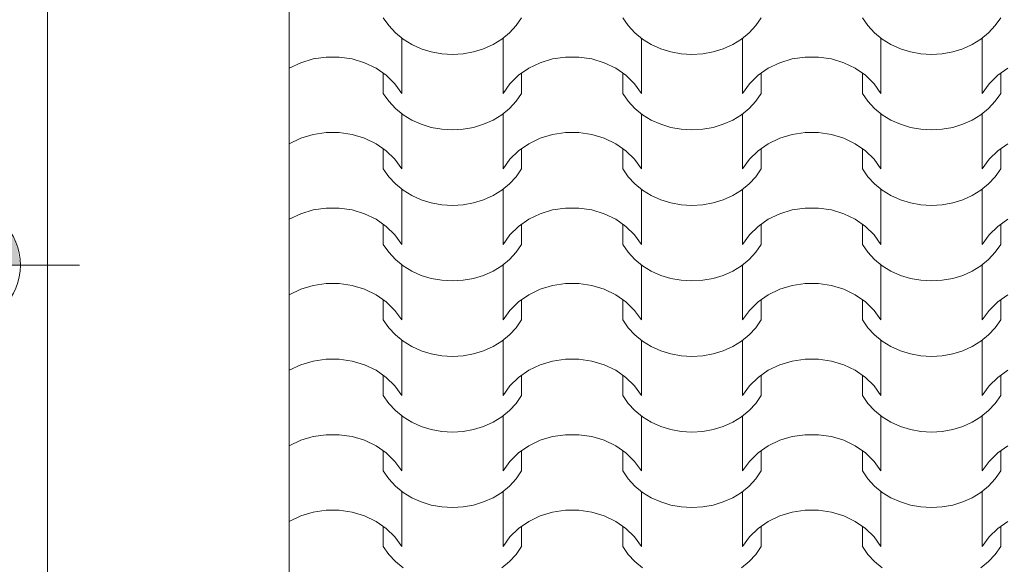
# Model space of a CAD drawing. Extents: x -631805 to -376315, y -40155 to 84873.
# Tile 226 of 256: x -489479 to -487809, y 67523 to 68446. Entities that reach past the tile are written whole.
import ezdxf

# ---------------------------------------------------------------- set-up
doc = ezdxf.new("R2010")
doc.units = 0
doc.header["$MEASUREMENT"] = 0
doc.linetypes.add('Dashed', pattern=[564.444447, 282.222223, -282.222223])
for name, color, linetype, lineweight in [('arch wypelnienia_Nr_Pióra__102', 252, 'Continuous', 9), ('INWENT RZĘDNE_Nr_Pióra__21', 252, 'Continuous', 9), ('INWENT.ŚCIANY_Nr_Pióra__21', 252, 'Continuous', 9)]:
    doc.layers.add(name, color=color, linetype=linetype, lineweight=lineweight)
doc.layers.add('INWENT RZĘDNE', color=252, linetype='Continuous')
doc.styles.add('GENERATED_STYLE_1', font='ARIALN.TTF')

# ---------------------------------------------------------------- blocks, each defined once
blk = doc.blocks.new('*X879')
at = {"layer": 'arch wypelnienia_Nr_Pióra__102', "linetype": 'Continuous'}
for p, q in [((-490551, 132908.6), (-490560.2, 132921.9)), ((-490325.6, 132921.9), (-490334.8, 132908.6)), ((-490144.6, 132908.6), (-490153.8, 132921.9)), ((-489919.2, 132921.9), (-489928.4, 132908.6)), ((-489738.2, 132908.6), (-489747.4, 132921.9)), ((-489512.8, 132921.9), (-489522, 132908.6)), ((-490539.7, 132896.4), (-490551, 132908.6)), ((-490334.8, 132908.6), (-490346.1, 132896.4)), ((-490133.3, 132896.4), (-490144.6, 132908.6)), ((-489928.4, 132908.6), (-489939.7, 132896.4)), ((-489726.9, 132896.4), (-489738.2, 132908.6)), ((-489522, 132908.6), (-489533.3, 132896.4)), ((-490526.6, 132885.7), (-490539.7, 132896.4)), ((-490528.8, 132887.3), (-490528.8, 132812.9)), ((-490511.9, 132876.7), (-490526.6, 132885.7)), ((-490359.2, 132885.7), (-490373.9, 132876.7)), ((-490346.1, 132896.4), (-490359.2, 132885.7)), ((-490357, 132887.3), (-490357, 132812.9)), ((-490120.2, 132885.7), (-490133.3, 132896.4)), ((-490122.4, 132887.3), (-490122.4, 132812.9)), ((-490105.5, 132876.7), (-490120.2, 132885.7)), ((-489952.8, 132885.7), (-489967.5, 132876.7)), ((-489939.7, 132896.4), (-489952.8, 132885.7)), ((-489950.6, 132887.3), (-489950.6, 132812.9)), ((-489713.8, 132885.7), (-489726.9, 132896.4)), ((-489716, 132887.3), (-489716, 132812.9)), ((-489699.1, 132876.7), (-489713.8, 132885.7)), ((-489546.4, 132885.7), (-489561.1, 132876.7)), ((-489533.3, 132896.4), (-489546.4, 132885.7)), ((-489544.2, 132887.3), (-489544.2, 132812.9)), ((-490528.8, 132868.2), (-490528.8, 132793.8)), ((-490495.8, 132869.4), (-490511.9, 132876.7)), ((-490478.8, 132864.2), (-490495.8, 132869.4)), ((-490390, 132869.4), (-490407, 132864.2)), ((-490373.9, 132876.7), (-490390, 132869.4)), ((-490357, 132868.2), (-490357, 132793.8)), ((-490122.4, 132868.2), (-490122.4, 132793.8)), ((-490089.4, 132869.4), (-490105.5, 132876.7)), ((-490072.4, 132864.2), (-490089.4, 132869.4)), ((-489983.6, 132869.4), (-490000.6, 132864.2)), ((-489967.5, 132876.7), (-489983.6, 132869.4)), ((-489950.6, 132868.2), (-489950.6, 132793.8)), ((-489716, 132868.2), (-489716, 132793.8)), ((-489683, 132869.4), (-489699.1, 132876.7)), ((-489666, 132864.2), (-489683, 132869.4)), ((-489577.2, 132869.4), (-489594.2, 132864.2)), ((-489561.1, 132876.7), (-489577.2, 132869.4)), ((-489544.2, 132868.2), (-489544.2, 132793.8)), ((-490700.3, 132845.8), (-490679.3, 132852.2)), ((-490679.3, 132852.2), (-490657.3, 132855.4)), ((-490657.3, 132855.4), (-490646.1, 132855.4)), ((-490646.1, 132855.4), (-490634.9, 132855.4)), ((-490634.9, 132855.4), (-490612.9, 132852.2)), ((-490612.9, 132852.2), (-490591.9, 132845.8)), ((-490461, 132861), (-490478.8, 132864.2)), ((-490442.9, 132859.9), (-490461, 132861)), ((-490424.8, 132861), (-490442.9, 132859.9)), ((-490407, 132864.2), (-490424.8, 132861)), ((-490293.9, 132845.8), (-490272.9, 132852.2)), ((-490272.9, 132852.2), (-490250.9, 132855.4)), ((-490250.9, 132855.4), (-490239.7, 132855.4)), ((-490239.7, 132855.4), (-490228.5, 132855.4)), ((-490228.5, 132855.4), (-490206.5, 132852.2)), ((-490206.5, 132852.2), (-490185.5, 132845.8)), ((-490054.6, 132861), (-490072.4, 132864.2)), ((-490036.5, 132859.9), (-490054.6, 132861)), ((-490018.4, 132861), (-490036.5, 132859.9)), ((-490000.6, 132864.2), (-490018.4, 132861)), ((-489887.5, 132845.8), (-489866.5, 132852.2)), ((-489866.5, 132852.2), (-489844.5, 132855.4)), ((-489844.5, 132855.4), (-489833.3, 132855.4)), ((-489833.3, 132855.4), (-489822.1, 132855.4)), ((-489822.1, 132855.4), (-489800.1, 132852.2)), ((-489800.1, 132852.2), (-489779.1, 132845.8)), ((-489648.2, 132861), (-489666, 132864.2)), ((-489630.1, 132859.9), (-489648.2, 132861)), ((-489612, 132861), (-489630.1, 132859.9)), ((-489594.2, 132864.2), (-489612, 132861)), ((-490720.2, 132836.2), (-490719.8, 132836.5)), ((-490719.8, 132836.5), (-490700.3, 132845.8)), ((-490591.9, 132845.8), (-490572.4, 132836.5)), ((-490572.4, 132836.5), (-490555.1, 132824.5)), ((-490330.7, 132824.5), (-490313.4, 132836.5)), ((-490313.4, 132836.5), (-490293.9, 132845.8)), ((-490185.5, 132845.8), (-490166, 132836.5)), ((-490166, 132836.5), (-490148.7, 132824.5)), ((-489924.3, 132824.5), (-489907, 132836.5)), ((-489907, 132836.5), (-489887.5, 132845.8)), ((-489779.1, 132845.8), (-489759.6, 132836.5)), ((-489759.6, 132836.5), (-489742.3, 132824.5)), ((-489517.9, 132824.5), (-489500.6, 132836.5)), ((-490560.2, 132828), (-490560.2, 132793.8)), ((-490555.1, 132824.5), (-490540.4, 132810.1)), ((-490345.4, 132810.1), (-490330.7, 132824.5)), ((-490325.6, 132828), (-490325.6, 132793.8)), ((-490153.8, 132828), (-490153.8, 132793.8)), ((-490148.7, 132824.5), (-490134, 132810.1)), ((-489939, 132810.1), (-489924.3, 132824.5)), ((-489919.2, 132828), (-489919.2, 132793.8)), ((-489747.4, 132828), (-489747.4, 132793.8)), ((-489742.3, 132824.5), (-489727.6, 132810.1)), ((-489532.6, 132810.1), (-489517.9, 132824.5)), ((-489512.8, 132828), (-489512.8, 132793.8)), ((-490540.4, 132810.1), (-490528.8, 132793.8)), ((-490357, 132793.8), (-490345.4, 132810.1)), ((-490134, 132810.1), (-490122.4, 132793.8)), ((-489950.6, 132793.8), (-489939, 132810.1)), ((-489727.6, 132810.1), (-489716, 132793.8)), ((-489544.2, 132793.8), (-489532.6, 132810.1)), ((-490551, 132780.5), (-490560.2, 132793.8)), ((-490325.6, 132793.8), (-490334.8, 132780.5)), ((-490144.6, 132780.5), (-490153.8, 132793.8)), ((-489919.2, 132793.8), (-489928.4, 132780.5)), ((-489738.2, 132780.5), (-489747.4, 132793.8)), ((-489512.8, 132793.8), (-489522, 132780.5)), ((-490539.7, 132768.3), (-490551, 132780.5)), ((-490526.6, 132757.6), (-490539.7, 132768.3)), ((-490346.1, 132768.3), (-490359.2, 132757.6)), ((-490334.8, 132780.5), (-490346.1, 132768.3)), ((-490133.3, 132768.3), (-490144.6, 132780.5)), ((-490120.2, 132757.6), (-490133.3, 132768.3)), ((-489939.7, 132768.3), (-489952.8, 132757.6)), ((-489928.4, 132780.5), (-489939.7, 132768.3)), ((-489726.9, 132768.3), (-489738.2, 132780.5)), ((-489713.8, 132757.6), (-489726.9, 132768.3)), ((-489533.3, 132768.3), (-489546.4, 132757.6)), ((-489522, 132780.5), (-489533.3, 132768.3)), ((-490528.8, 132759.2), (-490528.8, 132684.8)), ((-490511.9, 132748.6), (-490526.6, 132757.6)), ((-490359.2, 132757.6), (-490373.9, 132748.6)), ((-490357, 132759.2), (-490357, 132684.8)), ((-490122.4, 132759.2), (-490122.4, 132684.8)), ((-490105.5, 132748.6), (-490120.2, 132757.6)), ((-489952.8, 132757.6), (-489967.5, 132748.6)), ((-489950.6, 132759.2), (-489950.6, 132684.8)), ((-489716, 132759.2), (-489716, 132684.8)), ((-489699.1, 132748.6), (-489713.8, 132757.6)), ((-489546.4, 132757.6), (-489561.1, 132748.6)), ((-489544.2, 132759.2), (-489544.2, 132684.8)), ((-490528.8, 132740.1), (-490528.8, 132665.8)), ((-490495.8, 132741.4), (-490511.9, 132748.6)), ((-490478.8, 132736.1), (-490495.8, 132741.4)), ((-490461, 132732.9), (-490478.8, 132736.1)), ((-490407, 132736.1), (-490424.8, 132732.9)), ((-490390, 132741.4), (-490407, 132736.1)), ((-490373.9, 132748.6), (-490390, 132741.4)), ((-490357, 132740.1), (-490357, 132665.8)), ((-490122.4, 132740.1), (-490122.4, 132665.8)), ((-490089.4, 132741.4), (-490105.5, 132748.6)), ((-490072.4, 132736.1), (-490089.4, 132741.4)), ((-490054.6, 132732.9), (-490072.4, 132736.1)), ((-490000.6, 132736.1), (-490018.4, 132732.9)), ((-489983.6, 132741.4), (-490000.6, 132736.1)), ((-489967.5, 132748.6), (-489983.6, 132741.4)), ((-489950.6, 132740.1), (-489950.6, 132665.8)), ((-489716, 132740.1), (-489716, 132665.8)), ((-489683, 132741.4), (-489699.1, 132748.6)), ((-489666, 132736.1), (-489683, 132741.4)), ((-489648.2, 132732.9), (-489666, 132736.1)), ((-489594.2, 132736.1), (-489612, 132732.9)), ((-489577.2, 132741.4), (-489594.2, 132736.1)), ((-489561.1, 132748.6), (-489577.2, 132741.4)), ((-489544.2, 132740.1), (-489544.2, 132665.8)), ((-490719.8, 132708.4), (-490700.3, 132717.8)), ((-490700.3, 132717.8), (-490679.3, 132724.1)), ((-490679.3, 132724.1), (-490657.3, 132727.4)), ((-490657.3, 132727.4), (-490646.1, 132727.4)), ((-490646.1, 132727.4), (-490634.9, 132727.4)), ((-490634.9, 132727.4), (-490612.9, 132724.1)), ((-490612.9, 132724.1), (-490591.9, 132717.8)), ((-490591.9, 132717.8), (-490572.4, 132708.4)), ((-490442.9, 132731.8), (-490461, 132732.9)), ((-490424.8, 132732.9), (-490442.9, 132731.8)), ((-490313.4, 132708.4), (-490293.9, 132717.8)), ((-490293.9, 132717.8), (-490272.9, 132724.1)), ((-490272.9, 132724.1), (-490250.9, 132727.4)), ((-490250.9, 132727.4), (-490239.7, 132727.4)), ((-490239.7, 132727.4), (-490228.5, 132727.4)), ((-490228.5, 132727.4), (-490206.5, 132724.1)), ((-490206.5, 132724.1), (-490185.5, 132717.8)), ((-490185.5, 132717.8), (-490166, 132708.4)), ((-490036.5, 132731.8), (-490054.6, 132732.9)), ((-490018.4, 132732.9), (-490036.5, 132731.8)), ((-489907, 132708.4), (-489887.5, 132717.8)), ((-489887.5, 132717.8), (-489866.5, 132724.1)), ((-489866.5, 132724.1), (-489844.5, 132727.4)), ((-489844.5, 132727.4), (-489833.3, 132727.4)), ((-489833.3, 132727.4), (-489822.1, 132727.4)), ((-489822.1, 132727.4), (-489800.1, 132724.1)), ((-489800.1, 132724.1), (-489779.1, 132717.8)), ((-489779.1, 132717.8), (-489759.6, 132708.4)), ((-489630.1, 132731.8), (-489648.2, 132732.9)), ((-489612, 132732.9), (-489630.1, 132731.8)), ((-490720.2, 132708.1), (-490719.8, 132708.4)), ((-490572.4, 132708.4), (-490555.1, 132696.4)), ((-490560.2, 132700), (-490560.2, 132665.8)), ((-490330.7, 132696.4), (-490313.4, 132708.4)), ((-490325.6, 132700), (-490325.6, 132665.8)), ((-490166, 132708.4), (-490148.7, 132696.4)), ((-490153.8, 132700), (-490153.8, 132665.8)), ((-489924.3, 132696.4), (-489907, 132708.4)), ((-489919.2, 132700), (-489919.2, 132665.8)), ((-489759.6, 132708.4), (-489742.3, 132696.4)), ((-489747.4, 132700), (-489747.4, 132665.8)), ((-489517.9, 132696.4), (-489500.6, 132708.4)), ((-489512.8, 132700), (-489512.8, 132665.8)), ((-490555.1, 132696.4), (-490540.4, 132682)), ((-490345.4, 132682), (-490330.7, 132696.4)), ((-490148.7, 132696.4), (-490134, 132682)), ((-489939, 132682), (-489924.3, 132696.4)), ((-489742.3, 132696.4), (-489727.6, 132682)), ((-489532.6, 132682), (-489517.9, 132696.4)), ((-490540.4, 132682), (-490528.8, 132665.8)), ((-490357, 132665.8), (-490345.4, 132682)), ((-490134, 132682), (-490122.4, 132665.8)), ((-489950.6, 132665.8), (-489939, 132682)), ((-489727.6, 132682), (-489716, 132665.8)), ((-489544.2, 132665.8), (-489532.6, 132682)), ((-490551, 132652.4), (-490560.2, 132665.8)), ((-490539.7, 132640.3), (-490551, 132652.4)), ((-490334.8, 132652.4), (-490346.1, 132640.3)), ((-490325.6, 132665.8), (-490334.8, 132652.4)), ((-490144.6, 132652.4), (-490153.8, 132665.8)), ((-490133.3, 132640.3), (-490144.6, 132652.4)), ((-489928.4, 132652.4), (-489939.7, 132640.3)), ((-489919.2, 132665.8), (-489928.4, 132652.4)), ((-489738.2, 132652.4), (-489747.4, 132665.8)), ((-489726.9, 132640.3), (-489738.2, 132652.4)), ((-489522, 132652.4), (-489533.3, 132640.3)), ((-489512.8, 132665.8), (-489522, 132652.4)), ((-490526.6, 132629.6), (-490539.7, 132640.3)), ((-490346.1, 132640.3), (-490359.2, 132629.6)), ((-490120.2, 132629.6), (-490133.3, 132640.3)), ((-489939.7, 132640.3), (-489952.8, 132629.6)), ((-489713.8, 132629.6), (-489726.9, 132640.3)), ((-489533.3, 132640.3), (-489546.4, 132629.6)), ((-490528.8, 132631.1), (-490528.8, 132556.8)), ((-490511.9, 132620.5), (-490526.6, 132629.6)), ((-490495.8, 132613.3), (-490511.9, 132620.5)), ((-490373.9, 132620.5), (-490390, 132613.3)), ((-490359.2, 132629.6), (-490373.9, 132620.5)), ((-490357, 132631.1), (-490357, 132556.8)), ((-490122.4, 132631.1), (-490122.4, 132556.8)), ((-490105.5, 132620.5), (-490120.2, 132629.6)), ((-490089.4, 132613.3), (-490105.5, 132620.5)), ((-489967.5, 132620.5), (-489983.6, 132613.3)), ((-489952.8, 132629.6), (-489967.5, 132620.5)), ((-489950.6, 132631.1), (-489950.6, 132556.8)), ((-489716, 132631.1), (-489716, 132556.8)), ((-489699.1, 132620.5), (-489713.8, 132629.6)), ((-489683, 132613.3), (-489699.1, 132620.5)), ((-489561.1, 132620.5), (-489577.2, 132613.3)), ((-489546.4, 132629.6), (-489561.1, 132620.5)), ((-489544.2, 132631.1), (-489544.2, 132556.8)), ((-490528.8, 132612.1), (-490528.8, 132537.7)), ((-490478.8, 132608), (-490495.8, 132613.3)), ((-490461, 132604.8), (-490478.8, 132608)), ((-490442.9, 132603.8), (-490461, 132604.8)), ((-490424.8, 132604.8), (-490442.9, 132603.8)), ((-490407, 132608), (-490424.8, 132604.8)), ((-490390, 132613.3), (-490407, 132608)), ((-490357, 132612.1), (-490357, 132537.7)), ((-490122.4, 132612.1), (-490122.4, 132537.7)), ((-490072.4, 132608), (-490089.4, 132613.3)), ((-490054.6, 132604.8), (-490072.4, 132608)), ((-490036.5, 132603.8), (-490054.6, 132604.8)), ((-490018.4, 132604.8), (-490036.5, 132603.8)), ((-490000.6, 132608), (-490018.4, 132604.8)), ((-489983.6, 132613.3), (-490000.6, 132608)), ((-489950.6, 132612.1), (-489950.6, 132537.7)), ((-489716, 132612.1), (-489716, 132537.7)), ((-489666, 132608), (-489683, 132613.3)), ((-489648.2, 132604.8), (-489666, 132608)), ((-489630.1, 132603.8), (-489648.2, 132604.8)), ((-489612, 132604.8), (-489630.1, 132603.8)), ((-489594.2, 132608), (-489612, 132604.8)), ((-489577.2, 132613.3), (-489594.2, 132608)), ((-489544.2, 132612.1), (-489544.2, 132537.7)), ((-490719.8, 132580.4), (-490700.3, 132589.7)), ((-490700.3, 132589.7), (-490679.3, 132596.1)), ((-490679.3, 132596.1), (-490657.3, 132599.3)), ((-490657.3, 132599.3), (-490646.1, 132599.3)), ((-490646.1, 132599.3), (-490634.9, 132599.3)), ((-490634.9, 132599.3), (-490612.9, 132596.1)), ((-490612.9, 132596.1), (-490591.9, 132589.7)), ((-490591.9, 132589.7), (-490572.4, 132580.4)), ((-490313.4, 132580.4), (-490293.9, 132589.7)), ((-490293.9, 132589.7), (-490272.9, 132596.1)), ((-490272.9, 132596.1), (-490250.9, 132599.3)), ((-490250.9, 132599.3), (-490239.7, 132599.3)), ((-490239.7, 132599.3), (-490228.5, 132599.3)), ((-490228.5, 132599.3), (-490206.5, 132596.1)), ((-490206.5, 132596.1), (-490185.5, 132589.7)), ((-490185.5, 132589.7), (-490166, 132580.4)), ((-489907, 132580.4), (-489887.5, 132589.7)), ((-489887.5, 132589.7), (-489866.5, 132596.1)), ((-489866.5, 132596.1), (-489844.5, 132599.3)), ((-489844.5, 132599.3), (-489833.3, 132599.3)), ((-489833.3, 132599.3), (-489822.1, 132599.3)), ((-489822.1, 132599.3), (-489800.1, 132596.1)), ((-489800.1, 132596.1), (-489779.1, 132589.7)), ((-489779.1, 132589.7), (-489759.6, 132580.4)), ((-490720.2, 132580.1), (-490719.8, 132580.4)), ((-490572.4, 132580.4), (-490555.1, 132568.3)), ((-490560.2, 132571.9), (-490560.2, 132537.7)), ((-490555.1, 132568.3), (-490540.4, 132554)), ((-490345.4, 132554), (-490330.7, 132568.3)), ((-490330.7, 132568.3), (-490313.4, 132580.4)), ((-490325.6, 132571.9), (-490325.6, 132537.7)), ((-490166, 132580.4), (-490148.7, 132568.3)), ((-490153.8, 132571.9), (-490153.8, 132537.7)), ((-490148.7, 132568.3), (-490134, 132554)), ((-489939, 132554), (-489924.3, 132568.3)), ((-489924.3, 132568.3), (-489907, 132580.4)), ((-489919.2, 132571.9), (-489919.2, 132537.7)), ((-489759.6, 132580.4), (-489742.3, 132568.3)), ((-489747.4, 132571.9), (-489747.4, 132537.7)), ((-489742.3, 132568.3), (-489727.6, 132554)), ((-489532.6, 132554), (-489517.9, 132568.3)), ((-489517.9, 132568.3), (-489500.6, 132580.4)), ((-489512.8, 132571.9), (-489512.8, 132537.7)), ((-490540.4, 132554), (-490528.8, 132537.7)), ((-490357, 132537.7), (-490345.4, 132554)), ((-490134, 132554), (-490122.4, 132537.7)), ((-489950.6, 132537.7), (-489939, 132554)), ((-489727.6, 132554), (-489716, 132537.7)), ((-489544.2, 132537.7), (-489532.6, 132554)), ((-490551, 132524.3), (-490560.2, 132537.7)), ((-490325.6, 132537.7), (-490334.8, 132524.3)), ((-490144.6, 132524.3), (-490153.8, 132537.7)), ((-489919.2, 132537.7), (-489928.4, 132524.3)), ((-489738.2, 132524.3), (-489747.4, 132537.7)), ((-489512.8, 132537.7), (-489522, 132524.3)), ((-490539.7, 132512.2), (-490551, 132524.3)), ((-490334.8, 132524.3), (-490346.1, 132512.2)), ((-490133.3, 132512.2), (-490144.6, 132524.3)), ((-489928.4, 132524.3), (-489939.7, 132512.2)), ((-489726.9, 132512.2), (-489738.2, 132524.3)), ((-489522, 132524.3), (-489533.3, 132512.2)), ((-490526.6, 132501.5), (-490539.7, 132512.2)), ((-490528.8, 132503.1), (-490528.8, 132428.7)), ((-490511.9, 132492.4), (-490526.6, 132501.5)), ((-490359.2, 132501.5), (-490373.9, 132492.4)), ((-490346.1, 132512.2), (-490359.2, 132501.5)), ((-490357, 132503.1), (-490357, 132428.7)), ((-490120.2, 132501.5), (-490133.3, 132512.2)), ((-490122.4, 132503.1), (-490122.4, 132428.7)), ((-490105.5, 132492.4), (-490120.2, 132501.5)), ((-489952.8, 132501.5), (-489967.5, 132492.4)), ((-489939.7, 132512.2), (-489952.8, 132501.5)), ((-489950.6, 132503.1), (-489950.6, 132428.7)), ((-489713.8, 132501.5), (-489726.9, 132512.2)), ((-489716, 132503.1), (-489716, 132428.7)), ((-489699.1, 132492.4), (-489713.8, 132501.5)), ((-489546.4, 132501.5), (-489561.1, 132492.4)), ((-489533.3, 132512.2), (-489546.4, 132501.5)), ((-489544.2, 132503.1), (-489544.2, 132428.7)), ((-490528.8, 132484), (-490528.8, 132409.6)), ((-490495.8, 132485.2), (-490511.9, 132492.4)), ((-490478.8, 132480), (-490495.8, 132485.2)), ((-490390, 132485.2), (-490407, 132480)), ((-490373.9, 132492.4), (-490390, 132485.2)), ((-490357, 132484), (-490357, 132409.6)), ((-490122.4, 132484), (-490122.4, 132409.6)), ((-490089.4, 132485.2), (-490105.5, 132492.4)), ((-490072.4, 132480), (-490089.4, 132485.2)), ((-489983.6, 132485.2), (-490000.6, 132480)), ((-489967.5, 132492.4), (-489983.6, 132485.2)), ((-489950.6, 132484), (-489950.6, 132409.6)), ((-489716, 132484), (-489716, 132409.6)), ((-489683, 132485.2), (-489699.1, 132492.4)), ((-489666, 132480), (-489683, 132485.2)), ((-489577.2, 132485.2), (-489594.2, 132480)), ((-489561.1, 132492.4), (-489577.2, 132485.2)), ((-489544.2, 132484), (-489544.2, 132409.6)), ((-490700.3, 132461.6), (-490679.3, 132468)), ((-490679.3, 132468), (-490657.3, 132471.2)), ((-490657.3, 132471.2), (-490646.1, 132471.2)), ((-490646.1, 132471.2), (-490634.9, 132471.2)), ((-490634.9, 132471.2), (-490612.9, 132468)), ((-490612.9, 132468), (-490591.9, 132461.6)), ((-490461, 132476.8), (-490478.8, 132480)), ((-490442.9, 132475.7), (-490461, 132476.8)), ((-490424.8, 132476.8), (-490442.9, 132475.7)), ((-490407, 132480), (-490424.8, 132476.8)), ((-490293.9, 132461.6), (-490272.9, 132468)), ((-490272.9, 132468), (-490250.9, 132471.2)), ((-490250.9, 132471.2), (-490239.7, 132471.2)), ((-490239.7, 132471.2), (-490228.5, 132471.2)), ((-490228.5, 132471.2), (-490206.5, 132468)), ((-490206.5, 132468), (-490185.5, 132461.6)), ((-490054.6, 132476.8), (-490072.4, 132480)), ((-490036.5, 132475.7), (-490054.6, 132476.8)), ((-490018.4, 132476.8), (-490036.5, 132475.7)), ((-490000.6, 132480), (-490018.4, 132476.8)), ((-489887.5, 132461.6), (-489866.5, 132468)), ((-489866.5, 132468), (-489844.5, 132471.2)), ((-489844.5, 132471.2), (-489833.3, 132471.2)), ((-489833.3, 132471.2), (-489822.1, 132471.2)), ((-489822.1, 132471.2), (-489800.1, 132468)), ((-489800.1, 132468), (-489779.1, 132461.6)), ((-489648.2, 132476.8), (-489666, 132480)), ((-489630.1, 132475.7), (-489648.2, 132476.8)), ((-489612, 132476.8), (-489630.1, 132475.7)), ((-489594.2, 132480), (-489612, 132476.8)), ((-490720.2, 132452), (-490719.8, 132452.3)), ((-490719.8, 132452.3), (-490700.3, 132461.6)), ((-490591.9, 132461.6), (-490572.4, 132452.3)), ((-490572.4, 132452.3), (-490555.1, 132440.3)), ((-490330.7, 132440.3), (-490313.4, 132452.3)), ((-490313.4, 132452.3), (-490293.9, 132461.6)), ((-490185.5, 132461.6), (-490166, 132452.3)), ((-490166, 132452.3), (-490148.7, 132440.3)), ((-489924.3, 132440.3), (-489907, 132452.3)), ((-489907, 132452.3), (-489887.5, 132461.6)), ((-489779.1, 132461.6), (-489759.6, 132452.3)), ((-489759.6, 132452.3), (-489742.3, 132440.3)), ((-489517.9, 132440.3), (-489500.6, 132452.3)), ((-490560.2, 132443.8), (-490560.2, 132409.6)), ((-490555.1, 132440.3), (-490540.4, 132425.9)), ((-490345.4, 132425.9), (-490330.7, 132440.3)), ((-490325.6, 132443.8), (-490325.6, 132409.6)), ((-490153.8, 132443.8), (-490153.8, 132409.6)), ((-490148.7, 132440.3), (-490134, 132425.9)), ((-489939, 132425.9), (-489924.3, 132440.3)), ((-489919.2, 132443.8), (-489919.2, 132409.6)), ((-489747.4, 132443.8), (-489747.4, 132409.6)), ((-489742.3, 132440.3), (-489727.6, 132425.9)), ((-489532.6, 132425.9), (-489517.9, 132440.3)), ((-489512.8, 132443.8), (-489512.8, 132409.6)), ((-490540.4, 132425.9), (-490528.8, 132409.6)), ((-490357, 132409.6), (-490345.4, 132425.9)), ((-490134, 132425.9), (-490122.4, 132409.6)), ((-489950.6, 132409.6), (-489939, 132425.9)), ((-489727.6, 132425.9), (-489716, 132409.6)), ((-489544.2, 132409.6), (-489532.6, 132425.9)), ((-490551, 132396.3), (-490560.2, 132409.6)), ((-490325.6, 132409.6), (-490334.8, 132396.3)), ((-490144.6, 132396.3), (-490153.8, 132409.6)), ((-489919.2, 132409.6), (-489928.4, 132396.3)), ((-489738.2, 132396.3), (-489747.4, 132409.6)), ((-489512.8, 132409.6), (-489522, 132396.3)), ((-490539.7, 132384.1), (-490551, 132396.3)), ((-490526.6, 132373.4), (-490539.7, 132384.1)), ((-490346.1, 132384.1), (-490359.2, 132373.4)), ((-490334.8, 132396.3), (-490346.1, 132384.1)), ((-490133.3, 132384.1), (-490144.6, 132396.3)), ((-490120.2, 132373.4), (-490133.3, 132384.1)), ((-489939.7, 132384.1), (-489952.8, 132373.4)), ((-489928.4, 132396.3), (-489939.7, 132384.1)), ((-489726.9, 132384.1), (-489738.2, 132396.3)), ((-489713.8, 132373.4), (-489726.9, 132384.1)), ((-489533.3, 132384.1), (-489546.4, 132373.4)), ((-489522, 132396.3), (-489533.3, 132384.1)), ((-490528.8, 132375), (-490528.8, 132300.6)), ((-490511.9, 132364.4), (-490526.6, 132373.4)), ((-490359.2, 132373.4), (-490373.9, 132364.4)), ((-490357, 132375), (-490357, 132300.6)), ((-490122.4, 132375), (-490122.4, 132300.6)), ((-490105.5, 132364.4), (-490120.2, 132373.4)), ((-489952.8, 132373.4), (-489967.5, 132364.4)), ((-489950.6, 132375), (-489950.6, 132300.6)), ((-489716, 132375), (-489716, 132300.6)), ((-489699.1, 132364.4), (-489713.8, 132373.4)), ((-489546.4, 132373.4), (-489561.1, 132364.4)), ((-489544.2, 132375), (-489544.2, 132300.6)), ((-490528.8, 132355.9), (-490528.8, 132281.6)), ((-490495.8, 132357.2), (-490511.9, 132364.4)), ((-490478.8, 132351.9), (-490495.8, 132357.2)), ((-490461, 132348.7), (-490478.8, 132351.9)), ((-490407, 132351.9), (-490424.8, 132348.7)), ((-490390, 132357.2), (-490407, 132351.9)), ((-490373.9, 132364.4), (-490390, 132357.2)), ((-490357, 132355.9), (-490357, 132281.6)), ((-490122.4, 132355.9), (-490122.4, 132281.6)), ((-490089.4, 132357.2), (-490105.5, 132364.4)), ((-490072.4, 132351.9), (-490089.4, 132357.2)), ((-490054.6, 132348.7), (-490072.4, 132351.9)), ((-490000.6, 132351.9), (-490018.4, 132348.7)), ((-489983.6, 132357.2), (-490000.6, 132351.9)), ((-489967.5, 132364.4), (-489983.6, 132357.2)), ((-489950.6, 132355.9), (-489950.6, 132281.6)), ((-489716, 132355.9), (-489716, 132281.6)), ((-489683, 132357.2), (-489699.1, 132364.4)), ((-489666, 132351.9), (-489683, 132357.2)), ((-489648.2, 132348.7), (-489666, 132351.9)), ((-489594.2, 132351.9), (-489612, 132348.7)), ((-489577.2, 132357.2), (-489594.2, 132351.9)), ((-489561.1, 132364.4), (-489577.2, 132357.2)), ((-489544.2, 132355.9), (-489544.2, 132281.6)), ((-490719.8, 132324.2), (-490700.3, 132333.5)), ((-490700.3, 132333.5), (-490679.3, 132339.9)), ((-490679.3, 132339.9), (-490657.3, 132343.2)), ((-490657.3, 132343.2), (-490646.1, 132343.2)), ((-490646.1, 132343.2), (-490634.9, 132343.2)), ((-490634.9, 132343.2), (-490612.9, 132339.9)), ((-490612.9, 132339.9), (-490591.9, 132333.5)), ((-490591.9, 132333.5), (-490572.4, 132324.2)), ((-490442.9, 132347.6), (-490461, 132348.7)), ((-490424.8, 132348.7), (-490442.9, 132347.6)), ((-490313.4, 132324.2), (-490293.9, 132333.5)), ((-490293.9, 132333.5), (-490272.9, 132339.9)), ((-490272.9, 132339.9), (-490250.9, 132343.2)), ((-490250.9, 132343.2), (-490239.7, 132343.2)), ((-490239.7, 132343.2), (-490228.5, 132343.2)), ((-490228.5, 132343.2), (-490206.5, 132339.9)), ((-490206.5, 132339.9), (-490185.5, 132333.5)), ((-490185.5, 132333.5), (-490166, 132324.2)), ((-490036.5, 132347.6), (-490054.6, 132348.7)), ((-490018.4, 132348.7), (-490036.5, 132347.6)), ((-489907, 132324.2), (-489887.5, 132333.5)), ((-489887.5, 132333.5), (-489866.5, 132339.9)), ((-489866.5, 132339.9), (-489844.5, 132343.2)), ((-489844.5, 132343.2), (-489833.3, 132343.2)), ((-489833.3, 132343.2), (-489822.1, 132343.2)), ((-489822.1, 132343.2), (-489800.1, 132339.9)), ((-489800.1, 132339.9), (-489779.1, 132333.5)), ((-489779.1, 132333.5), (-489759.6, 132324.2)), ((-489630.1, 132347.6), (-489648.2, 132348.7)), ((-489612, 132348.7), (-489630.1, 132347.6)), ((-490720.2, 132323.9), (-490719.8, 132324.2)), ((-490572.4, 132324.2), (-490555.1, 132312.2)), ((-490560.2, 132315.7), (-490560.2, 132281.6)), ((-490330.7, 132312.2), (-490313.4, 132324.2)), ((-490325.6, 132315.7), (-490325.6, 132281.6)), ((-490166, 132324.2), (-490148.7, 132312.2)), ((-490153.8, 132315.7), (-490153.8, 132281.6)), ((-489924.3, 132312.2), (-489907, 132324.2)), ((-489919.2, 132315.7), (-489919.2, 132281.6)), ((-489759.6, 132324.2), (-489742.3, 132312.2)), ((-489747.4, 132315.7), (-489747.4, 132281.6)), ((-489517.9, 132312.2), (-489500.6, 132324.2)), ((-489512.8, 132315.7), (-489512.8, 132281.6)), ((-490555.1, 132312.2), (-490540.4, 132297.8)), ((-490345.4, 132297.8), (-490330.7, 132312.2)), ((-490148.7, 132312.2), (-490134, 132297.8)), ((-489939, 132297.8), (-489924.3, 132312.2)), ((-489742.3, 132312.2), (-489727.6, 132297.8)), ((-489532.6, 132297.8), (-489517.9, 132312.2)), ((-490540.4, 132297.8), (-490528.8, 132281.6)), ((-490357, 132281.6), (-490345.4, 132297.8)), ((-490134, 132297.8), (-490122.4, 132281.6)), ((-489950.6, 132281.6), (-489939, 132297.8)), ((-489727.6, 132297.8), (-489716, 132281.6)), ((-489544.2, 132281.6), (-489532.6, 132297.8)), ((-490551, 132268.2), (-490560.2, 132281.6)), ((-490539.7, 132256.1), (-490551, 132268.2)), ((-490334.8, 132268.2), (-490346.1, 132256.1)), ((-490325.6, 132281.6), (-490334.8, 132268.2)), ((-490144.6, 132268.2), (-490153.8, 132281.6)), ((-490133.3, 132256.1), (-490144.6, 132268.2)), ((-489928.4, 132268.2), (-489939.7, 132256.1)), ((-489919.2, 132281.6), (-489928.4, 132268.2)), ((-489738.2, 132268.2), (-489747.4, 132281.6)), ((-489726.9, 132256.1), (-489738.2, 132268.2)), ((-489522, 132268.2), (-489533.3, 132256.1)), ((-489512.8, 132281.6), (-489522, 132268.2)), ((-490526.6, 132245.4), (-490539.7, 132256.1)), ((-490346.1, 132256.1), (-490359.2, 132245.4)), ((-490120.2, 132245.4), (-490133.3, 132256.1)), ((-489939.7, 132256.1), (-489952.8, 132245.4)), ((-489713.8, 132245.4), (-489726.9, 132256.1)), ((-489533.3, 132256.1), (-489546.4, 132245.4)), ((-490528.8, 132246.9), (-490528.8, 132172.6)), ((-490511.9, 132236.3), (-490526.6, 132245.4)), ((-490495.8, 132229.1), (-490511.9, 132236.3)), ((-490373.9, 132236.3), (-490390, 132229.1)), ((-490359.2, 132245.4), (-490373.9, 132236.3)), ((-490357, 132246.9), (-490357, 132172.6)), ((-490122.4, 132246.9), (-490122.4, 132172.6)), ((-490105.5, 132236.3), (-490120.2, 132245.4)), ((-490089.4, 132229.1), (-490105.5, 132236.3)), ((-489967.5, 132236.3), (-489983.6, 132229.1)), ((-489952.8, 132245.4), (-489967.5, 132236.3)), ((-489950.6, 132246.9), (-489950.6, 132172.6)), ((-489716, 132246.9), (-489716, 132172.6)), ((-489699.1, 132236.3), (-489713.8, 132245.4)), ((-489683, 132229.1), (-489699.1, 132236.3)), ((-489561.1, 132236.3), (-489577.2, 132229.1)), ((-489546.4, 132245.4), (-489561.1, 132236.3)), ((-489544.2, 132246.9), (-489544.2, 132172.6)), ((-490528.8, 132227.9), (-490528.8, 132153.5)), ((-490478.8, 132223.8), (-490495.8, 132229.1)), ((-490461, 132220.6), (-490478.8, 132223.8)), ((-490442.9, 132219.6), (-490461, 132220.6)), ((-490424.8, 132220.6), (-490442.9, 132219.6)), ((-490407, 132223.8), (-490424.8, 132220.6)), ((-490390, 132229.1), (-490407, 132223.8)), ((-490357, 132227.9), (-490357, 132153.5)), ((-490122.4, 132227.9), (-490122.4, 132153.5)), ((-490072.4, 132223.8), (-490089.4, 132229.1)), ((-490054.6, 132220.6), (-490072.4, 132223.8)), ((-490036.5, 132219.6), (-490054.6, 132220.6)), ((-490018.4, 132220.6), (-490036.5, 132219.6)), ((-490000.6, 132223.8), (-490018.4, 132220.6)), ((-489983.6, 132229.1), (-490000.6, 132223.8)), ((-489950.6, 132227.9), (-489950.6, 132153.5)), ((-489716, 132227.9), (-489716, 132153.5)), ((-489666, 132223.8), (-489683, 132229.1)), ((-489648.2, 132220.6), (-489666, 132223.8)), ((-489630.1, 132219.6), (-489648.2, 132220.6)), ((-489612, 132220.6), (-489630.1, 132219.6)), ((-489594.2, 132223.8), (-489612, 132220.6)), ((-489577.2, 132229.1), (-489594.2, 132223.8)), ((-489544.2, 132227.9), (-489544.2, 132153.5)), ((-490719.8, 132196.1), (-490700.3, 132205.5)), ((-490700.3, 132205.5), (-490679.3, 132211.9)), ((-490679.3, 132211.9), (-490657.3, 132215.1)), ((-490657.3, 132215.1), (-490646.1, 132215.1)), ((-490646.1, 132215.1), (-490634.9, 132215.1)), ((-490634.9, 132215.1), (-490612.9, 132211.9)), ((-490612.9, 132211.9), (-490591.9, 132205.5)), ((-490591.9, 132205.5), (-490572.4, 132196.1)), ((-490313.4, 132196.1), (-490293.9, 132205.5)), ((-490293.9, 132205.5), (-490272.9, 132211.9)), ((-490272.9, 132211.9), (-490250.9, 132215.1)), ((-490250.9, 132215.1), (-490239.7, 132215.1)), ((-490239.7, 132215.1), (-490228.5, 132215.1)), ((-490228.5, 132215.1), (-490206.5, 132211.9)), ((-490206.5, 132211.9), (-490185.5, 132205.5)), ((-490185.5, 132205.5), (-490166, 132196.1)), ((-489907, 132196.1), (-489887.5, 132205.5)), ((-489887.5, 132205.5), (-489866.5, 132211.9)), ((-489866.5, 132211.9), (-489844.5, 132215.1)), ((-489844.5, 132215.1), (-489833.3, 132215.1)), ((-489833.3, 132215.1), (-489822.1, 132215.1)), ((-489822.1, 132215.1), (-489800.1, 132211.9)), ((-489800.1, 132211.9), (-489779.1, 132205.5)), ((-489779.1, 132205.5), (-489759.6, 132196.1)), ((-490720.2, 132195.9), (-490719.8, 132196.1)), ((-490572.4, 132196.1), (-490555.1, 132184.1)), ((-490560.2, 132187.7), (-490560.2, 132153.5)), ((-490555.1, 132184.1), (-490540.4, 132169.8)), ((-490345.4, 132169.8), (-490330.7, 132184.1)), ((-490330.7, 132184.1), (-490313.4, 132196.1)), ((-490325.6, 132187.7), (-490325.6, 132153.5)), ((-490166, 132196.1), (-490148.7, 132184.1)), ((-490153.8, 132187.7), (-490153.8, 132153.5)), ((-490148.7, 132184.1), (-490134, 132169.8)), ((-489939, 132169.8), (-489924.3, 132184.1)), ((-489924.3, 132184.1), (-489907, 132196.1)), ((-489919.2, 132187.7), (-489919.2, 132153.5)), ((-489759.6, 132196.1), (-489742.3, 132184.1)), ((-489747.4, 132187.7), (-489747.4, 132153.5)), ((-489742.3, 132184.1), (-489727.6, 132169.8)), ((-489532.6, 132169.8), (-489517.9, 132184.1)), ((-489517.9, 132184.1), (-489500.6, 132196.1)), ((-489512.8, 132187.7), (-489512.8, 132153.5)), ((-490540.4, 132169.8), (-490528.8, 132153.5)), ((-490357, 132153.5), (-490345.4, 132169.8)), ((-490134, 132169.8), (-490122.4, 132153.5)), ((-489950.6, 132153.5), (-489939, 132169.8)), ((-489727.6, 132169.8), (-489716, 132153.5)), ((-489544.2, 132153.5), (-489532.6, 132169.8)), ((-490551, 132140.1), (-490560.2, 132153.5)), ((-490325.6, 132153.5), (-490334.8, 132140.1)), ((-490144.6, 132140.1), (-490153.8, 132153.5)), ((-489919.2, 132153.5), (-489928.4, 132140.1)), ((-489738.2, 132140.1), (-489747.4, 132153.5)), ((-489512.8, 132153.5), (-489522, 132140.1)), ((-490539.7, 132128), (-490551, 132140.1)), ((-490334.8, 132140.1), (-490346.1, 132128)), ((-490133.3, 132128), (-490144.6, 132140.1)), ((-489928.4, 132140.1), (-489939.7, 132128)), ((-489726.9, 132128), (-489738.2, 132140.1)), ((-489522, 132140.1), (-489533.3, 132128)), ((-490526.6, 132117.3), (-490539.7, 132128)), ((-490528.8, 132118.9), (-490528.8, 132044.5)), ((-490511.9, 132108.2), (-490526.6, 132117.3)), ((-490359.2, 132117.3), (-490373.9, 132108.2)), ((-490346.1, 132128), (-490359.2, 132117.3)), ((-490357, 132118.9), (-490357, 132044.5)), ((-490120.2, 132117.3), (-490133.3, 132128)), ((-490122.4, 132118.9), (-490122.4, 132044.5)), ((-490105.5, 132108.2), (-490120.2, 132117.3)), ((-489952.8, 132117.3), (-489967.5, 132108.2)), ((-489939.7, 132128), (-489952.8, 132117.3)), ((-489950.6, 132118.9), (-489950.6, 132044.5)), ((-489713.8, 132117.3), (-489726.9, 132128)), ((-489716, 132118.9), (-489716, 132044.5)), ((-489699.1, 132108.2), (-489713.8, 132117.3)), ((-489546.4, 132117.3), (-489561.1, 132108.2)), ((-489533.3, 132128), (-489546.4, 132117.3)), ((-489544.2, 132118.9), (-489544.2, 132044.5)), ((-490528.8, 132099.8), (-490528.8, 132025.4)), ((-490495.8, 132101), (-490511.9, 132108.2)), ((-490478.8, 132095.8), (-490495.8, 132101)), ((-490390, 132101), (-490407, 132095.8)), ((-490373.9, 132108.2), (-490390, 132101)), ((-490357, 132099.8), (-490357, 132025.4)), ((-490122.4, 132099.8), (-490122.4, 132025.4)), ((-490089.4, 132101), (-490105.5, 132108.2)), ((-490072.4, 132095.8), (-490089.4, 132101)), ((-489983.6, 132101), (-490000.6, 132095.8)), ((-489967.5, 132108.2), (-489983.6, 132101)), ((-489950.6, 132099.8), (-489950.6, 132025.4)), ((-489716, 132099.8), (-489716, 132025.4)), ((-489683, 132101), (-489699.1, 132108.2)), ((-489666, 132095.8), (-489683, 132101)), ((-489577.2, 132101), (-489594.2, 132095.8)), ((-489561.1, 132108.2), (-489577.2, 132101)), ((-489544.2, 132099.8), (-489544.2, 132025.4)), ((-490700.3, 132077.4), (-490679.3, 132083.8)), ((-490679.3, 132083.8), (-490657.3, 132087)), ((-490657.3, 132087), (-490646.1, 132087)), ((-490646.1, 132087), (-490634.9, 132087)), ((-490634.9, 132087), (-490612.9, 132083.8)), ((-490612.9, 132083.8), (-490591.9, 132077.4)), ((-490461, 132092.6), (-490478.8, 132095.8)), ((-490442.9, 132091.5), (-490461, 132092.6)), ((-490424.8, 132092.6), (-490442.9, 132091.5)), ((-490407, 132095.8), (-490424.8, 132092.6)), ((-490293.9, 132077.4), (-490272.9, 132083.8)), ((-490272.9, 132083.8), (-490250.9, 132087)), ((-490250.9, 132087), (-490239.7, 132087)), ((-490239.7, 132087), (-490228.5, 132087)), ((-490228.5, 132087), (-490206.5, 132083.8)), ((-490206.5, 132083.8), (-490185.5, 132077.4)), ((-490054.6, 132092.6), (-490072.4, 132095.8)), ((-490036.5, 132091.5), (-490054.6, 132092.6)), ((-490018.4, 132092.6), (-490036.5, 132091.5)), ((-490000.6, 132095.8), (-490018.4, 132092.6)), ((-489887.5, 132077.4), (-489866.5, 132083.8)), ((-489866.5, 132083.8), (-489844.5, 132087)), ((-489844.5, 132087), (-489833.3, 132087)), ((-489833.3, 132087), (-489822.1, 132087)), ((-489822.1, 132087), (-489800.1, 132083.8)), ((-489800.1, 132083.8), (-489779.1, 132077.4)), ((-489648.2, 132092.6), (-489666, 132095.8)), ((-489630.1, 132091.5), (-489648.2, 132092.6)), ((-489612, 132092.6), (-489630.1, 132091.5)), ((-489594.2, 132095.8), (-489612, 132092.6)), ((-490720.2, 132067.8), (-490719.8, 132068.1)), ((-490719.8, 132068.1), (-490700.3, 132077.4)), ((-490591.9, 132077.4), (-490572.4, 132068.1)), ((-490572.4, 132068.1), (-490555.1, 132056.1)), ((-490330.7, 132056.1), (-490313.4, 132068.1)), ((-490313.4, 132068.1), (-490293.9, 132077.4)), ((-490185.5, 132077.4), (-490166, 132068.1)), ((-490166, 132068.1), (-490148.7, 132056.1)), ((-489924.3, 132056.1), (-489907, 132068.1)), ((-489907, 132068.1), (-489887.5, 132077.4)), ((-489779.1, 132077.4), (-489759.6, 132068.1)), ((-489759.6, 132068.1), (-489742.3, 132056.1)), ((-489517.9, 132056.1), (-489500.6, 132068.1)), ((-490560.2, 132059.6), (-490560.2, 132025.4)), ((-490555.1, 132056.1), (-490540.4, 132041.7)), ((-490345.4, 132041.7), (-490330.7, 132056.1)), ((-490325.6, 132059.6), (-490325.6, 132025.4)), ((-490153.8, 132059.6), (-490153.8, 132025.4)), ((-490148.7, 132056.1), (-490134, 132041.7)), ((-489939, 132041.7), (-489924.3, 132056.1)), ((-489919.2, 132059.6), (-489919.2, 132025.4)), ((-489747.4, 132059.6), (-489747.4, 132025.4)), ((-489742.3, 132056.1), (-489727.6, 132041.7)), ((-489532.6, 132041.7), (-489517.9, 132056.1)), ((-489512.8, 132059.6), (-489512.8, 132025.4)), ((-490540.4, 132041.7), (-490528.8, 132025.4)), ((-490357, 132025.4), (-490345.4, 132041.7)), ((-490134, 132041.7), (-490122.4, 132025.4)), ((-489950.6, 132025.4), (-489939, 132041.7)), ((-489727.6, 132041.7), (-489716, 132025.4)), ((-489544.2, 132025.4), (-489532.6, 132041.7)), ((-490551, 132012.1), (-490560.2, 132025.4)), ((-490325.6, 132025.4), (-490334.8, 132012.1)), ((-490144.6, 132012.1), (-490153.8, 132025.4)), ((-489919.2, 132025.4), (-489928.4, 132012.1)), ((-489738.2, 132012.1), (-489747.4, 132025.4)), ((-489512.8, 132025.4), (-489522, 132012.1)), ((-490539.7, 131999.9), (-490551, 132012.1)), ((-490526.6, 131989.2), (-490539.7, 131999.9)), ((-490346.1, 131999.9), (-490359.2, 131989.2)), ((-490334.8, 132012.1), (-490346.1, 131999.9)), ((-490133.3, 131999.9), (-490144.6, 132012.1)), ((-490120.2, 131989.2), (-490133.3, 131999.9)), ((-489939.7, 131999.9), (-489952.8, 131989.2)), ((-489928.4, 132012.1), (-489939.7, 131999.9)), ((-489726.9, 131999.9), (-489738.2, 132012.1)), ((-489713.8, 131989.2), (-489726.9, 131999.9)), ((-489533.3, 131999.9), (-489546.4, 131989.2)), ((-489522, 132012.1), (-489533.3, 131999.9))]:
    blk.add_line(p, q, dxfattribs=at)
blk = doc.blocks.new('Wypełnienie_29')
at = {"layer": 'arch wypelnienia_Nr_Pióra__102', "linetype": 'Dashed'}
blk.add_blockref('*X879', (0, 0), dxfattribs=at)
blk = doc.blocks.new('Koty wysokościowe_134', base_point=(-491275.9, 132502.7))
at = {"layer": 'INWENT RZĘDNE_Nr_Pióra__21', "linetype": 'Continuous'}
for points in [[(-491275.9, 132502.7), (-491175.9, 132502.7), (-491183.5, 132541), (-491205.2, 132573.5), (-491237.6, 132595.1), (-491275.9, 132602.7)], [(-491275.9, 132502.7), (-491375.9, 132502.7), (-491368.3, 132464.5), (-491346.6, 132432), (-491314.1, 132410.4), (-491275.9, 132402.7)]]:
    blk.add_hatch(color=256, dxfattribs=at).paths.add_polyline_path(points, flags=0)
for p, q in [((-491275.9, 132302.7), (-491275.9, 132702.7)), ((-491475.9, 132502.7), (-491075.9, 132502.7))]:
    blk.add_line(p, q, dxfattribs=at)
blk.add_circle((-491275.9, 132502.7), 100, dxfattribs=at)
at = {"layer": 'INWENT RZĘDNE_Nr_Pióra__21', "insert": (-491752.4, 132702.7), "char_height": 160, "attachment_point": 7, "style": 'GENERATED_STYLE_1'}
blk.add_mtext('{+6,08}', dxfattribs=at)

msp = doc.modelspace()

# ---------------------------------------------------------------- linework, layer by layer
at = {"layer": 'INWENT.ŚCIANY_Nr_Pióra__21', "linetype": 'Continuous'}
for p, q in [((-489432.2, 73161.8), (-489432.2, 64891.8)), ((-489022.2, 73161.8), (-489022.2, 64891.8))]:
    msp.add_line(p, q, dxfattribs=at)

# ---------------------------------------------------------------- block references
at = {"layer": 'arch wypelnienia_Nr_Pióra__102', "linetype": 'Dashed'}
msp.add_blockref('Wypełnienie_29', (1698, -64472.7), dxfattribs=at)
at = {"layer": 'INWENT RZĘDNE'}
msp.add_blockref('Koty wysokościowe_134', (-489577.8, 68030), dxfattribs=at)

doc.saveas('drawing.dxf')
